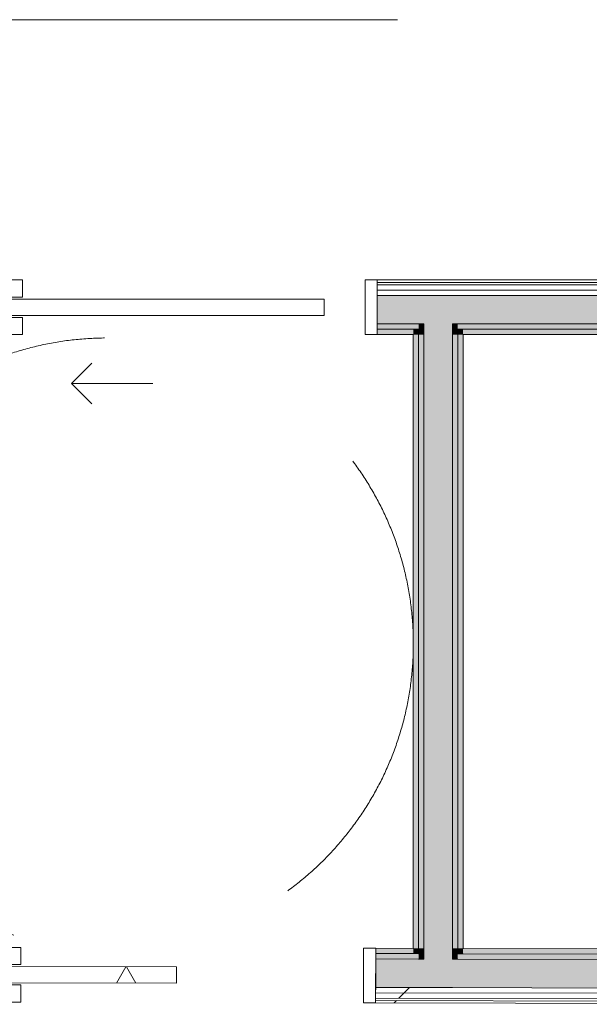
# Model space of a CAD drawing. Header units: millimetres. Extents: x -30280 to 107222, y -17460 to 4378.
# Tile 26 of 125: x -7173 to -5777, y -15451 to -13037. Entities that reach past the tile are written whole.
import ezdxf

# ---------------------------------------------------------------- set-up
doc = ezdxf.new("R2010")
doc.units = ezdxf.units.MM
doc.header["$MEASUREMENT"] = 0
for name, pattern in [('Dot & Dashed', [3351.388812, 1587.5, -881.944444, 0, -881.944368]), ('Rayas Pequeñas', [1411.111111, 705.555556, -705.555556]), ('Wipeout_Contour', [1000, 0, -1000])]:
    doc.linetypes.add(name, pattern=pattern)
for name, color, linetype in [('16_SEC_Seccions Planta 1', 7, 'Continuous'), ('Nuevo_08_E_Envans secs', 7, 'Continuous'), ('Nuevo_Puertas Archicad', 7, 'Continuous')]:
    doc.layers.add(name, color=color, linetype=linetype)
for name, color, linetype, lineweight in [('16_SEC_Seccions Planta 1_Pluma_Nº__192', 150, 'Continuous', 0), ('Nuevo_01 2D_Mobiliari_Pluma_Nº__101', 252, 'Continuous', 5), ('Nuevo_08_E_Envans secs_Pluma_Nº__1', 7, 'Continuous', 5), ('Nuevo_Puertas Archicad_Pluma_Nº__1', 7, 'Continuous', 5)]:
    doc.layers.add(name, color=color, linetype=linetype, lineweight=lineweight)
for name, color, linetype, lineweight, true_color in [('Nuevo_08_E_Envans secs_Pluma_Nº__102', 7, 'Continuous', 5, 0xcccccc), ('Nuevo_08_E_Envans secs_Pluma_Nº__171', 171, 'Continuous', 13, 0xaaaaff), ('Nuevo_08_E_Envans secs_Pluma_Nº__177', 7, 'Continuous', 15, 0xf7e046), ('Nuevo_08_E_Envans secs_Pluma_Nº__79', 7, 'Continuous', 5, 0xaaffd5), ('Nuevo_Puertas Archicad_Pluma_Nº__3', 7, 'Continuous', 5, 0xa4a4a4)]:
    doc.layers.add(name, color=color, linetype=linetype, lineweight=lineweight, true_color=true_color)
pattern_1 = [(45, (0, 0), (-919.24, 919.24), [975, -325]), (45, (4e-13, 919.2), (-919.24, 919.24), [975, -325])]
pattern_2 = [(0, (0, 0), (0, 3897), [243.8, -2006.2]), (0, (1125, 1948.6), (0, 3897), [243.8, -2006.2]), (60, (0, 0), (-3375, 1948.6), [243.8, -2006.2]), (60, (2250, 0), (-3375, 1948.6), [243.8, -2006.2]), (120, (243.7, 0), (3375, 1948.6), [243.8, -2006.2]), (120, (2493.8, 0), (3375, 1948.6), [243.8, -2006.2]), (0, (0, 375), (0, 750), [0, -750, 0, -1125]), (45, (375, 375), (-530.3, 530.3), [0, -562.5, 0, -937.5])]

# ---------------------------------------------------------------- blocks, each defined once
blk = doc.blocks.new('*X118')
at = {"layer": 'Nuevo_08_E_Envans secs_Pluma_Nº__102', "linetype": 'Continuous', "lineweight": 5, "true_color": 0xcccccc}
blk.add_hatch(color=254, dxfattribs=at).paths.add_polyline_path([(-6300.3, -15339.7), (-6300.4, -15409.7), (-6182.1, -15410), (-6182.1, -15340)])
blk = doc.blocks.new('*X119')
at = {"layer": 'Nuevo_08_E_Envans secs_Pluma_Nº__102', "linetype": 'Continuous', "lineweight": 5, "true_color": 0xcccccc}
blk.add_hatch(color=254, dxfattribs=at).paths.add_polyline_path([(-6112.1, -15340.2), (-6182.1, -15340), (-6182.1, -15410), (-6112.1, -15410.2)])
blk = doc.blocks.new('*X120')
at = {"layer": 'Nuevo_08_E_Envans secs_Pluma_Nº__102', "linetype": 'Continuous', "lineweight": 5, "true_color": 0xcccccc}
blk.add_hatch(color=254, dxfattribs=at).paths.add_polyline_path([(-6112.1, -15410.2), (-4928.3, -15413.1), (-4928.3, -15409.1), (-5743.3, -15407.1), (-5743.2, -15357.1), (-4928.2, -15359.1), (-4928.1, -15343.1), (-6112.1, -15340.2)])
blk = doc.blocks.new('Puerta Corredera Empotrada 27_2')
at = {"layer": 'Nuevo_Puertas Archicad', "linetype": 'Continuous', "lineweight": 0, "true_color": 0xffffff}
h = blk.add_hatch(dxfattribs=at)
h.set_pattern_fill('Hormigón_en_Masa_0003', style=0, pattern_type=2)
h.set_pattern_definition(pattern_2)
h.paths.add_polyline_path([(38.1, -47), (38.1, -87), (878.1, -87), (878.1, -47)])
at = {"layer": 'Nuevo_Puertas Archicad_Pluma_Nº__1', "color": 7, "linetype": 'Continuous', "lineweight": 5}
for p, q in [((-420, 0), (-450, 0)), ((-450, 0), (-450, -134)), ((-450, -13), (-450, 0)), ((-450, -13), (-450, 0)), ((-420, -134), (-420, 0)), ((450, 0), (420, 0)), ((420, 0), (420, -42)), ((450, -42), (450, 0)), ((450, -13), (450, 0)), ((450, -13), (450, 0)), ((-450, -26), (-450, -13)), ((-450, -26), (-450, -13)), ((450, -26), (450, -13)), ((450, -26), (450, -13)), ((-450, -96), (-450, -26)), ((-450, -96), (-450, -26)), ((38.1, -47), (878.1, -47)), ((38.1, -87), (38.1, -47)), ((420, -42), (450, -42)), ((450, -42), (450, -26)), ((450, -42), (450, -26)), ((878.1, -47), (878.1, -87)), ((-450, -109), (-450, -96)), ((-450, -109), (-450, -96)), ((878.1, -87), (38.1, -87)), ((450, -92), (420, -92)), ((420, -92), (420, -134)), ((450, -134), (450, -92)), ((450, -96), (450, -92)), ((450, -96), (450, -92)), ((450, -109), (450, -96)), ((450, -109), (450, -96)), ((-450, -122), (-450, -109)), ((-450, -122), (-450, -109)), ((450, -122), (450, -109)), ((450, -122), (450, -109)), ((-450, -128), (-450, -122)), ((-450, -128), (-450, -122)), ((-450, -134), (-450, -128)), ((-450, -134), (-450, -128)), ((-450, -134), (-420, -134)), ((420, -134), (450, -134)), ((450, -128), (450, -122)), ((450, -128), (450, -122)), ((450, -134), (450, -128)), ((450, -134), (450, -128))]:
    blk.add_line(p, q, dxfattribs=at)
at = {"layer": 'Nuevo_Puertas Archicad_Pluma_Nº__3', "color": 253, "linetype": 'Continuous', "lineweight": 5, "true_color": 0xa4a4a4}
for p, q in [((658.1, 120), (608.1, 170)), ((458.1, 120), (658.1, 120)), ((658.1, 120), (608.1, 70))]:
    blk.add_line(p, q, dxfattribs=at)
blk = doc.blocks.new('Muro_68_3', base_point=(-3815.2, -15319.9))
at = {"layer": 'Nuevo_08_E_Envans secs_Pluma_Nº__79', "linetype": 'Continuous', "lineweight": 5, "true_color": 0xaaffd5}
for points in [[(-6300.2, -15326.7), (-6300.3, -15339.7), (-6195.1, -15340), (-6195.1, -15327)], [(-6300.2, -15326.7), (-6208.1, -15326.9), (-6208.1, -15313.9), (-6300.2, -15313.7)], [(-6195.1, -15314), (-6208.1, -15313.9), (-6208.1, -15326.9), (-6195.1, -15327)], [(-6182.1, -15327), (-6195.1, -15327), (-6195.1, -15340), (-6182.1, -15340)], [(-6099.1, -15327.2), (-6112.1, -15327.2), (-6112.1, -15340.2), (-6099.1, -15340.2)], [(-6086.1, -15314.2), (-6099.1, -15314.2), (-6099.1, -15327.2), (-6086.1, -15327.2)], [(-6099.1, -15327.2), (-6099.1, -15340.2), (-4928.1, -15343.1), (-4928.1, -15330.1)], [(-6086.1, -15314.2), (-6086.1, -15327.2), (-4928.1, -15330.1), (-4928.1, -15317.1)]]:
    blk.add_hatch(color=121, dxfattribs=at).paths.add_polyline_path(points)
at = {"layer": 'Nuevo_08_E_Envans secs_Pluma_Nº__1', "color": 7, "linetype": 'Continuous', "lineweight": 5}
for p, q in [((-6300.3, -15339.7), (-6300.2, -15326.7)), ((-6300.2, -15326.7), (-6300.2, -15313.7)), ((-6300.2, -15326.7), (-6208.1, -15326.9)), ((-6208.1, -15326.9), (-6195.1, -15327)), ((-6195.1, -15314), (-6195.1, -15327)), ((-6182.1, -15327), (-6182.1, -15340)), ((-6112.1, -15340.2), (-6112.1, -15327.2)), ((-6099.1, -15327.2), (-6099.1, -15314.2)), ((-6099.1, -15327.2), (-6086.1, -15327.2)), ((-6086.1, -15327.2), (-4928.1, -15330.1)), ((-6300.3, -15339.7), (-6195.1, -15340)), ((-6195.1, -15340), (-6182.1, -15340)), ((-6112.1, -15340.2), (-6099.1, -15340.2)), ((-6099.1, -15340.2), (-4928.1, -15343.1))]:
    blk.add_line(p, q, dxfattribs=at)
at = {"layer": 'Nuevo_08_E_Envans secs_Pluma_Nº__1', "color": 7, "linetype": 'Continuous', "lineweight": 5, "flags": 128}
for points in [[(-6208.1, -15313.9), (-6300.2, -15313.7)], [(-4928.1, -15317.1), (-6086.1, -15314.2)]]:
    blk.add_lwpolyline(points, dxfattribs=at)
at = {"color": 254, "linetype": 'Wipeout_Contour', "lineweight": 0, "ltscale": 65791.164585}
blk.add_wipeout([(-6300.5, -15447.7), (-4928.4, -15451.1), (-4928.4, -15445.1), (-6300.5, -15441.7)], dxfattribs=at).dxf.layer = 'Nuevo_08_E_Envans secs'
at = {"layer": 'Nuevo_08_E_Envans secs_Pluma_Nº__171', "linetype": 'Continuous', "lineweight": 13, "true_color": 0xaaaaff}
h = blk.add_hatch(dxfattribs=at)
h.set_pattern_fill('Panellat_HPL_0003', color=161, style=0, pattern_type=2)
h.set_pattern_definition(pattern_1)
h.paths.add_polyline_path([(-6300.5, -15447.7), (-4928.4, -15451.1), (-4928.4, -15445.1), (-6300.5, -15441.7)])
at = {"color": 254, "linetype": 'Wipeout_Contour', "lineweight": 0, "ltscale": 65732.874913}
blk.add_wipeout([(-6300.5, -15435.7), (-4928.4, -15439.1), (-4928.3, -15426.1), (-6300.5, -15422.7)], dxfattribs=at).dxf.layer = 'Nuevo_08_E_Envans secs'
at = {"layer": 'Nuevo_08_E_Envans secs_Pluma_Nº__177', "linetype": 'Continuous', "lineweight": 15, "true_color": 0xf7e046}
h = blk.add_hatch(dxfattribs=at)
h.set_pattern_fill('Panellat_HPL_0003', color=53, style=0, pattern_type=2)
h.set_pattern_definition(pattern_1)
h.paths.add_polyline_path([(-6300.5, -15435.7), (-4928.4, -15439.1), (-4928.3, -15426.1), (-6300.5, -15422.7)])
at = {"layer": 'Nuevo_08_E_Envans secs_Pluma_Nº__1', "color": 7, "linetype": 'Continuous', "lineweight": 5}
for p, q in [((-6300.5, -15441.7), (-4928.4, -15445.1)), ((-6300.5, -15447.7), (-6300.5, -15441.7))]:
    blk.add_line(p, q, dxfattribs=at)
at = {"layer": 'Nuevo_08_E_Envans secs_Pluma_Nº__1', "color": 7, "linetype": 'Continuous', "lineweight": 5, "flags": 128}
blk.add_lwpolyline([(-6300.5, -15447.7), (-4928.4, -15451.1)], dxfattribs=at)
at = {"color": 254, "linetype": 'Wipeout_Contour', "lineweight": 0, "ltscale": 65683.995114}
blk.add_wipeout([(-6300.5, -15422.7), (-4928.3, -15426.1), (-4928.3, -15413.1), (-6300.4, -15409.7)], dxfattribs=at).dxf.layer = 'Nuevo_08_E_Envans secs'
at = {"layer": 'Nuevo_08_E_Envans secs_Pluma_Nº__177', "linetype": 'Continuous', "lineweight": 15, "true_color": 0xf7e046}
h = blk.add_hatch(dxfattribs=at)
h.set_pattern_fill('Panellat_HPL_0003', color=53, style=0, pattern_type=2)
h.set_pattern_definition(pattern_1)
h.paths.add_polyline_path([(-6300.5, -15422.7), (-4928.3, -15426.1), (-4928.3, -15413.1), (-6300.4, -15409.7)])
at = {"layer": 'Nuevo_08_E_Envans secs_Pluma_Nº__1', "color": 7, "linetype": 'Continuous', "lineweight": 5}
for p, q in [((-6300.4, -15409.7), (-6300.3, -15339.7)), ((-6300.5, -15422.7), (-6300.4, -15409.7)), ((-6300.5, -15422.7), (-4928.3, -15426.1)), ((-6300.5, -15435.7), (-6300.5, -15422.7)), ((-6300.4, -15409.7), (-6182.1, -15410)), ((-6182.1, -15410), (-6112.1, -15410.2)), ((-6112.1, -15410.2), (-4928.3, -15413.1)), ((-6300.5, -15435.7), (-4928.4, -15439.1)), ((-6300.5, -15441.7), (-6300.5, -15435.7))]:
    blk.add_line(p, q, dxfattribs=at)
at = {"layer": 'Nuevo_08_E_Envans secs', "color": 7, "lineweight": 20}
for name in ['*X118', '*X119', '*X120']:
    blk.add_blockref(name, (0, 0), dxfattribs=at)
at = {"layer": 'Nuevo_Puertas Archicad', "color": 253, "linetype": 'Continuous', "lineweight": 5, "true_color": 0xa4a4a6, "xscale": -1, "zscale": 1000, "rotation": 359.8580098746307}
blk.add_blockref('Puerta Corredera Empotrada 27_2', (-6750.2, -15312.6), dxfattribs=at)
blk = doc.blocks.new('*X226')
at = {"layer": 'Nuevo_08_E_Envans secs_Pluma_Nº__102', "linetype": 'Continuous', "lineweight": 5, "true_color": 0xcccccc}
blk.add_hatch(color=254, dxfattribs=at).paths.add_polyline_path([(-6112.1, -13712.6), (-6112.1, -13782.6), (-4924.3, -13782.6), (-4924.3, -13766.6), (-5739.3, -13766.6), (-5739.3, -13716.6), (-4924.3, -13716.6), (-4924.3, -13712.6)])
blk = doc.blocks.new('*X228')
at = {"layer": 'Nuevo_08_E_Envans secs_Pluma_Nº__102', "linetype": 'Continuous', "lineweight": 5, "true_color": 0xcccccc}
blk.add_hatch(color=254, dxfattribs=at).paths.add_polyline_path([(-6182.1, -13782.6), (-6112.1, -13782.6), (-6112.1, -13712.6), (-6182.1, -13712.6)])
blk = doc.blocks.new('*X230')
at = {"layer": 'Nuevo_08_E_Envans secs_Pluma_Nº__102', "linetype": 'Continuous', "lineweight": 5, "true_color": 0xcccccc}
blk.add_hatch(color=254, dxfattribs=at).paths.add_polyline_path([(-6296.5, -13782.6), (-6182.1, -13782.6), (-6182.1, -13712.6), (-6296.5, -13712.6)])
blk = doc.blocks.new('Puerta Corredera Empotrada 27_4')
at = {"layer": 'Nuevo_Puertas Archicad', "linetype": 'Continuous', "lineweight": 0, "true_color": 0xffffff}
h = blk.add_hatch(dxfattribs=at)
h.set_pattern_fill('Hormigón_en_Masa_0003', style=0, pattern_type=2)
h.set_pattern_definition(pattern_2)
h.paths.add_polyline_path([(-320, -47), (-320, -87), (520, -87), (520, -47)])
at = {"layer": 'Nuevo_Puertas Archicad_Pluma_Nº__1', "color": 7, "linetype": 'Continuous', "lineweight": 5}
for p, q in [((-420, 0), (-450, 0)), ((-450, 0), (-450, -134)), ((-450, -13), (-450, 0)), ((-450, -13), (-450, 0)), ((-420, -134), (-420, 0)), ((450, 0), (420, 0)), ((420, 0), (420, -42)), ((450, -42), (450, 0)), ((450, -13), (450, 0)), ((450, -13), (450, 0)), ((-450, -26), (-450, -13)), ((-450, -26), (-450, -13)), ((450, -26), (450, -13)), ((450, -26), (450, -13)), ((-450, -96), (-450, -26)), ((-450, -96), (-450, -26)), ((-320, -47), (520, -47)), ((-320, -87), (-320, -47)), ((420, -42), (450, -42)), ((450, -42), (450, -26)), ((450, -42), (450, -26)), ((520, -47), (520, -87)), ((-450, -109), (-450, -96)), ((-450, -109), (-450, -96)), ((520, -87), (-320, -87)), ((450, -92), (420, -92)), ((420, -92), (420, -134)), ((450, -134), (450, -92)), ((450, -96), (450, -92)), ((450, -96), (450, -92)), ((450, -109), (450, -96)), ((450, -109), (450, -96)), ((-450, -122), (-450, -109)), ((-450, -122), (-450, -109)), ((450, -122), (450, -109)), ((450, -122), (450, -109)), ((-450, -128), (-450, -122)), ((-450, -128), (-450, -122)), ((-450, -134), (-450, -128)), ((-450, -134), (-450, -128)), ((-450, -134), (-420, -134)), ((420, -134), (450, -134)), ((450, -128), (450, -122)), ((450, -128), (450, -122)), ((450, -134), (450, -128)), ((450, -134), (450, -128))]:
    blk.add_line(p, q, dxfattribs=at)
at = {"layer": 'Nuevo_Puertas Archicad_Pluma_Nº__3', "color": 253, "linetype": 'Continuous', "lineweight": 5, "true_color": 0xa4a4a4}
for p, q in [((300, 120), (250, 170)), ((100, 120), (300, 120)), ((300, 120), (250, 70))]:
    blk.add_line(p, q, dxfattribs=at)
blk = doc.blocks.new('Muro_82_3', base_point=(-1687, -13808.6))
at = {"layer": 'Nuevo_08_E_Envans secs_Pluma_Nº__79', "linetype": 'Continuous', "lineweight": 5, "true_color": 0xaaffd5}
for points in [[(-6296.5, -13795.6), (-6195.1, -13795.6), (-6195.1, -13782.6), (-6296.5, -13782.6)], [(-6195.1, -13795.6), (-6182.1, -13795.6), (-6182.1, -13782.6), (-6195.1, -13782.6)], [(-6112.1, -13795.6), (-6099.1, -13795.6), (-6099.1, -13782.6), (-6112.1, -13782.6)], [(-6099.1, -13795.6), (-4924.3, -13795.6), (-4924.3, -13782.6), (-6099.1, -13782.6)], [(-6296.5, -13795.6), (-6296.5, -13808.6), (-6208.1, -13808.6), (-6208.1, -13795.6)], [(-6208.1, -13808.6), (-6195.1, -13808.6), (-6195.1, -13795.6), (-6208.1, -13795.6)], [(-6099.1, -13808.6), (-6086.1, -13808.6), (-6086.1, -13795.6), (-6099.1, -13795.6)], [(-4924.3, -13795.6), (-6086.1, -13795.6), (-6086.1, -13808.6), (-4924.3, -13808.6)]]:
    blk.add_hatch(color=121, dxfattribs=at).paths.add_polyline_path(points)
at = {"layer": 'Nuevo_08_E_Envans secs_Pluma_Nº__1', "color": 7, "linetype": 'Continuous', "lineweight": 5}
for p, q in [((-6195.1, -13782.6), (-6296.5, -13782.6)), ((-6296.5, -13782.6), (-6296.5, -13795.6)), ((-6182.1, -13782.6), (-6195.1, -13782.6)), ((-6182.1, -13782.6), (-6182.1, -13795.6)), ((-6099.1, -13782.6), (-6112.1, -13782.6)), ((-6112.1, -13795.6), (-6112.1, -13782.6)), ((-4924.3, -13782.6), (-6099.1, -13782.6)), ((-6208.1, -13795.6), (-6296.5, -13795.6)), ((-6296.5, -13795.6), (-6296.5, -13808.6)), ((-6195.1, -13795.6), (-6208.1, -13795.6)), ((-6195.1, -13795.6), (-6195.1, -13808.6)), ((-6086.1, -13795.6), (-6099.1, -13795.6)), ((-6099.1, -13808.6), (-6099.1, -13795.6)), ((-4924.3, -13795.6), (-6086.1, -13795.6))]:
    blk.add_line(p, q, dxfattribs=at)
at = {"layer": 'Nuevo_08_E_Envans secs_Pluma_Nº__1', "color": 7, "linetype": 'Continuous', "lineweight": 5, "flags": 128}
for points in [[(-6296.5, -13808.6), (-6208.1, -13808.6)], [(-6086.1, -13808.6), (-4924.3, -13808.6)]]:
    blk.add_lwpolyline(points, dxfattribs=at)
at = {"color": 254, "linetype": 'Wipeout_Contour', "lineweight": 0, "ltscale": 59188.551438}
blk.add_wipeout([(-4924.3, -13674.6), (-6296.5, -13674.6), (-6296.5, -13680.6), (-4924.3, -13680.6)], dxfattribs=at).dxf.layer = 'Nuevo_08_E_Envans secs'
at = {"layer": 'Nuevo_08_E_Envans secs_Pluma_Nº__171', "linetype": 'Continuous', "lineweight": 13, "true_color": 0xaaaaff}
h = blk.add_hatch(dxfattribs=at)
h.set_pattern_fill('Panellat_HPL_0003', color=161, style=0, pattern_type=2)
h.set_pattern_definition(pattern_1)
h.paths.add_polyline_path([(-4924.3, -13674.6), (-6296.5, -13674.6), (-6296.5, -13680.6), (-4924.3, -13680.6)])
at = {"color": 254, "linetype": 'Wipeout_Contour', "lineweight": 0, "ltscale": 59245.883282}
blk.add_wipeout([(-6296.5, -13699.6), (-4924.3, -13699.6), (-4924.3, -13686.6), (-6296.5, -13686.6)], dxfattribs=at).dxf.layer = 'Nuevo_08_E_Envans secs'
at = {"layer": 'Nuevo_08_E_Envans secs_Pluma_Nº__177', "linetype": 'Continuous', "lineweight": 15, "true_color": 0xf7e046}
h = blk.add_hatch(dxfattribs=at)
h.set_pattern_fill('Panellat_HPL_0003', color=53, style=0, pattern_type=2)
h.set_pattern_definition(pattern_1)
h.paths.add_polyline_path([(-6296.5, -13699.6), (-4924.3, -13699.6), (-4924.3, -13686.6), (-6296.5, -13686.6)])
at = {"layer": 'Nuevo_08_E_Envans secs_Pluma_Nº__1', "color": 7, "linetype": 'Continuous', "lineweight": 5}
for p, q in [((-6296.5, -13674.6), (-6296.5, -13680.6)), ((-4924.3, -13680.6), (-6296.5, -13680.6)), ((-6296.5, -13680.6), (-6296.5, -13686.6)), ((-4924.3, -13686.6), (-6296.5, -13686.6))]:
    blk.add_line(p, q, dxfattribs=at)
at = {"layer": 'Nuevo_08_E_Envans secs_Pluma_Nº__1', "color": 7, "linetype": 'Continuous', "lineweight": 5, "flags": 128}
blk.add_lwpolyline([(-4924.3, -13674.6), (-6296.5, -13674.6)], dxfattribs=at)
at = {"color": 254, "linetype": 'Wipeout_Contour', "lineweight": 0, "ltscale": 59293.975084}
blk.add_wipeout([(-6296.5, -13712.6), (-4924.3, -13712.6), (-4924.3, -13699.6), (-6296.5, -13699.6)], dxfattribs=at).dxf.layer = 'Nuevo_08_E_Envans secs'
at = {"layer": 'Nuevo_08_E_Envans secs_Pluma_Nº__177', "linetype": 'Continuous', "lineweight": 15, "true_color": 0xf7e046}
h = blk.add_hatch(dxfattribs=at)
h.set_pattern_fill('Panellat_HPL_0003', color=53, style=0, pattern_type=2)
h.set_pattern_definition(pattern_1)
h.paths.add_polyline_path([(-6296.5, -13712.6), (-4924.3, -13712.6), (-4924.3, -13699.6), (-6296.5, -13699.6)])
at = {"layer": 'Nuevo_08_E_Envans secs_Pluma_Nº__1', "color": 7, "linetype": 'Continuous', "lineweight": 5}
for p, q in [((-6296.5, -13686.6), (-6296.5, -13699.6)), ((-4924.3, -13699.6), (-6296.5, -13699.6)), ((-6296.5, -13699.6), (-6296.5, -13712.6)), ((-6182.1, -13712.6), (-6296.5, -13712.6)), ((-6296.5, -13712.6), (-6296.5, -13782.6)), ((-6112.1, -13712.6), (-6182.1, -13712.6)), ((-4924.3, -13712.6), (-6112.1, -13712.6))]:
    blk.add_line(p, q, dxfattribs=at)
at = {"layer": 'Nuevo_08_E_Envans secs', "color": 7, "lineweight": 20}
for name in ['*X230', '*X228', '*X226']:
    blk.add_blockref(name, (0, 0), dxfattribs=at)
at = {"layer": 'Nuevo_Puertas Archicad', "color": 253, "linetype": 'Continuous', "lineweight": 5, "true_color": 0xa4a4a6, "zscale": 1000, "rotation": 180}
blk.add_blockref('Puerta Corredera Empotrada 27_4', (-6746.5, -13808.6), dxfattribs=at)
blk = doc.blocks.new('*X250')
at = {"layer": 'Nuevo_08_E_Envans secs_Pluma_Nº__102', "linetype": 'Continuous', "lineweight": 5, "true_color": 0xcccccc}
blk.add_hatch(color=254, dxfattribs=at).paths.add_polyline_path([(-6112.1, -15327.2), (-6182.1, -15327), (-6182.1, -15340), (-6112.1, -15340.2)])
blk = doc.blocks.new('*X251')
at = {"layer": 'Nuevo_08_E_Envans secs_Pluma_Nº__102', "linetype": 'Continuous', "lineweight": 5, "true_color": 0xcccccc}
blk.add_hatch(color=254, dxfattribs=at).paths.add_polyline_path([(-6112.1, -15314.2), (-6182.1, -15314), (-6182.1, -15327), (-6112.1, -15327.2)])
blk = doc.blocks.new('*X252')
at = {"layer": 'Nuevo_08_E_Envans secs_Pluma_Nº__102', "linetype": 'Continuous', "lineweight": 5, "true_color": 0xcccccc}
blk.add_hatch(color=254, dxfattribs=at).paths.add_polyline_path([(-6182.1, -13795.6), (-6112.1, -13795.6), (-6112.1, -13782.6), (-6182.1, -13782.6)])
blk = doc.blocks.new('*X253')
at = {"layer": 'Nuevo_08_E_Envans secs_Pluma_Nº__102', "linetype": 'Continuous', "lineweight": 5, "true_color": 0xcccccc}
blk.add_hatch(color=254, dxfattribs=at).paths.add_polyline_path([(-6182.1, -13808.6), (-6112.1, -13808.6), (-6112.1, -13795.6), (-6182.1, -13795.6)])
blk = doc.blocks.new('*X254')
at = {"layer": 'Nuevo_08_E_Envans secs_Pluma_Nº__102', "linetype": 'Continuous', "lineweight": 5, "true_color": 0xcccccc}
blk.add_hatch(color=254, dxfattribs=at).paths.add_polyline_path([(-6112.1, -15314.2), (-6112.1, -13808.6), (-6182.1, -13808.6), (-6182.1, -15314)])
blk = doc.blocks.new('Muro_86_3', base_point=(-6147.1, -15314.1))
at = {"layer": 'Nuevo_08_E_Envans secs_Pluma_Nº__79', "linetype": 'Continuous', "lineweight": 5, "true_color": 0xaaffd5}
for points in [[(-6195.1, -15314), (-6195.1, -13808.6), (-6208.1, -13808.6), (-6208.1, -15313.9)], [(-6195.1, -13808.6), (-6182.1, -13808.6), (-6182.1, -13795.6), (-6195.1, -13795.6)], [(-6182.1, -15314), (-6182.1, -13808.6), (-6195.1, -13808.6), (-6195.1, -15314)], [(-6112.1, -13808.6), (-6099.1, -13808.6), (-6099.1, -13795.6), (-6112.1, -13795.6)], [(-6099.1, -15314.2), (-6099.1, -13808.6), (-6112.1, -13808.6), (-6112.1, -15314.2)], [(-6086.1, -15314.2), (-6086.1, -13808.6), (-6099.1, -13808.6), (-6099.1, -15314.2)], [(-6182.1, -15314), (-6195.1, -15314), (-6195.1, -15327), (-6182.1, -15327)], [(-6099.1, -15314.2), (-6112.1, -15314.2), (-6112.1, -15327.2), (-6099.1, -15327.2)]]:
    blk.add_hatch(color=121, dxfattribs=at).paths.add_polyline_path(points)
at = {"layer": 'Nuevo_08_E_Envans secs_Pluma_Nº__1', "color": 7, "linetype": 'Continuous', "lineweight": 5}
for p, q in [((-6182.1, -13782.6), (-6182.1, -13795.6)), ((-6112.1, -13795.6), (-6112.1, -13782.6)), ((-6195.1, -13795.6), (-6195.1, -13808.6)), ((-6195.1, -15314), (-6195.1, -13808.6)), ((-6182.1, -13795.6), (-6182.1, -13808.6)), ((-6182.1, -15314), (-6182.1, -13808.6)), ((-6112.1, -13808.6), (-6112.1, -13795.6)), ((-6112.1, -15314.2), (-6112.1, -13808.6)), ((-6099.1, -13808.6), (-6099.1, -13795.6)), ((-6099.1, -15314.2), (-6099.1, -13808.6)), ((-6195.1, -15314), (-6195.1, -15327)), ((-6182.1, -15314), (-6182.1, -15327)), ((-6182.1, -15327), (-6182.1, -15340)), ((-6112.1, -15327.2), (-6112.1, -15314.2)), ((-6112.1, -15340.2), (-6112.1, -15327.2)), ((-6099.1, -15327.2), (-6099.1, -15314.2))]:
    blk.add_line(p, q, dxfattribs=at)
at = {"layer": 'Nuevo_08_E_Envans secs_Pluma_Nº__1', "color": 7, "linetype": 'Continuous', "lineweight": 5, "flags": 128}
for points in [[(-6208.1, -13808.6), (-6208.1, -15313.9)], [(-6086.1, -15314.2), (-6086.1, -13808.6)]]:
    blk.add_lwpolyline(points, dxfattribs=at)
at = {"layer": 'Nuevo_08_E_Envans secs', "color": 7, "lineweight": 20}
for name in ['*X252', '*X253', '*X254', '*X251', '*X250']:
    blk.add_blockref(name, (0, 0), dxfattribs=at)
blk = doc.blocks.new('Plano de Corte_1_3', base_point=(7908.8, -13036.5))
at = {"layer": '16_SEC_Seccions Planta 1_Pluma_Nº__192', "color": 150, "linetype": 'Dot & Dashed', "lineweight": 0}
blk.add_line((7158.8, -13036.5), (-24095.1, -13036.5), dxfattribs=at)

msp = doc.modelspace()

# ---------------------------------------------------------------- block references
at = {"layer": 'Nuevo_08_E_Envans secs', "color": 7, "lineweight": 20}
for name, p in [('Muro_82_3', (-1687, -13808.6)), ('Muro_68_3', (-3815.2, -15319.9))]:
    msp.add_blockref(name, p, dxfattribs=at)

# ---------------------------------------------------------------- next in the draw order: linework, layer by layer
at = {"layer": 'Nuevo_01 2D_Mobiliari_Pluma_Nº__101', "color": 252, "linetype": 'Rayas Pequeñas', "lineweight": 5}
msp.add_circle((-6958.1, -14567), 750, dxfattribs=at)

# ---------------------------------------------------------------- next in the draw order: block references
at = {"layer": 'Nuevo_08_E_Envans secs', "color": 7, "lineweight": 20}
msp.add_blockref('Muro_86_3', (-6147.1, -15314.1), dxfattribs=at)

# ---------------------------------------------------------------- next in the draw order: block references
at = {"layer": '16_SEC_Seccions Planta 1', "color": 150, "lineweight": 0}
msp.add_blockref('Plano de Corte_1_3', (7908.8, -13036.5), dxfattribs=at)

doc.saveas('drawing.dxf')
